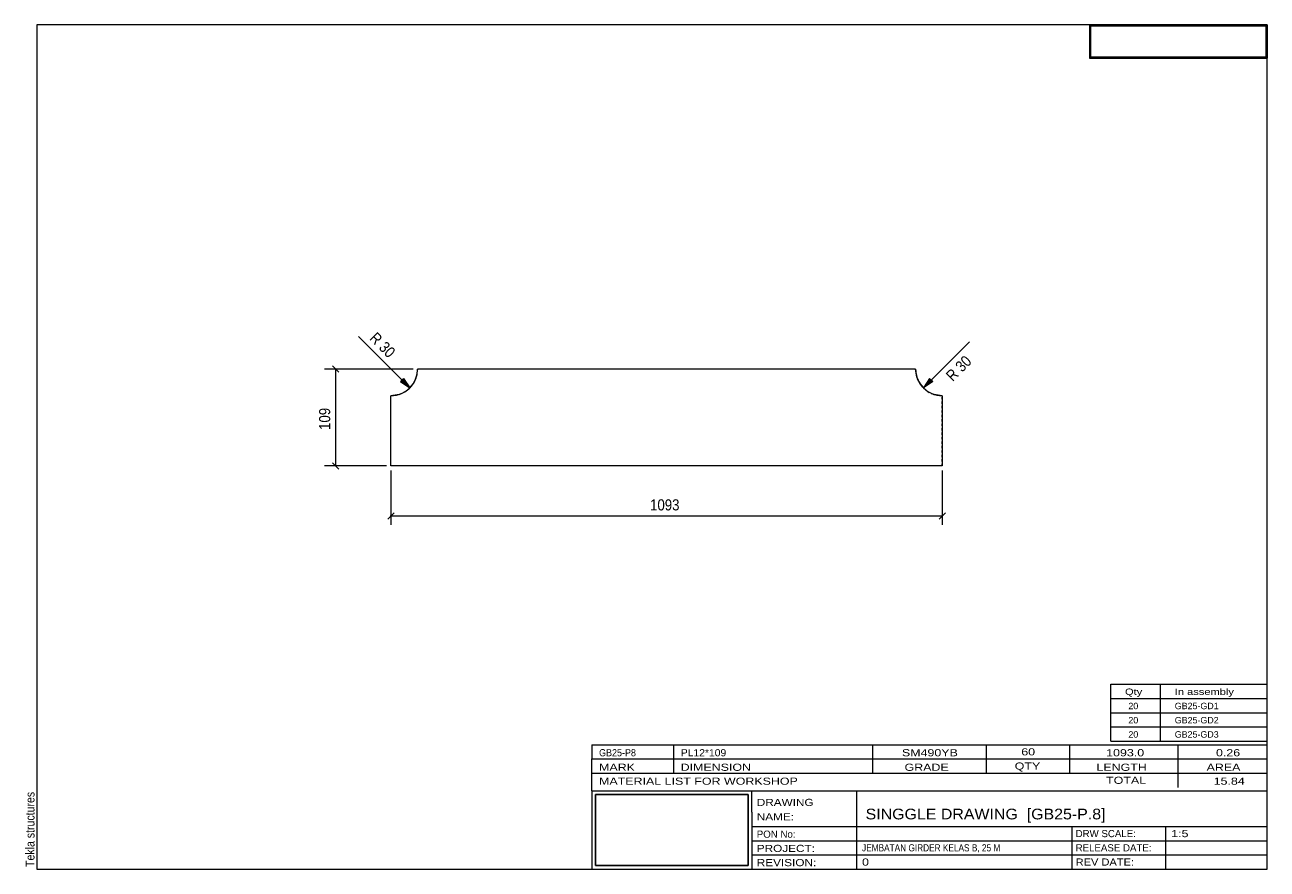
# Model space of a CAD drawing. Header units: millimetres. Extents: x 2 to 282, y 5 to 195.
import ezdxf

# ---------------------------------------------------------------- set-up
doc = ezdxf.new("R2010")
doc.units = ezdxf.units.MM
doc.linetypes.add('XKITLINE00', pattern=[0])
doc.linetypes.add('XKITLINE04', pattern=[3, 0.5, -0.5, 0.5, -0.5, 0.5, -0.5])
for name, color, linetype, lineweight in [('DrawingSheet', 5, 'Continuous', 0), ('OtherObjectType', 1, 'Continuous', 0), ('Part', 2, 'Continuous', 0), ('Z-DIMENSIONS', 1, 'Continuous', 0)]:
    doc.layers.add(name, color=color, linetype=linetype, lineweight=lineweight)
doc.styles.add('ARIAL', font='ARIAL.TTF')
doc.styles.add('ARIAL_NARROW', font='ARIALN.TTF')
picture_1 = doc.add_image_def('image1.jpg', size_in_pixel=(1304, 175))
picture_2 = doc.add_image_def('image2.jpg', size_in_pixel=(188, 71))

# ---------------------------------------------------------------- blocks, each defined once
blk = doc.blocks.new('*A1')
at = {"layer": 'Part', "linetype": 'XKITLINE00', "lineweight": 0}
for p, q in [((90.75, 117.54), (90.46, 115.68)), ((146.75, 117.54), (90.75, 117.54)), ((202.85, 117.54), (146.85, 117.54)), ((203.15, 115.68), (202.85, 117.54)), ((86.61, 111.83), (84.75, 111.54)), ((84.75, 95.74), (84.75, 111.54)), ((208.85, 111.54), (207, 111.83)), ((208.85, 111.54), (208.85, 95.74)), ((146.75, 95.74), (84.75, 95.74)), ((208.85, 95.74), (146.85, 95.74))]:
    blk.add_line(p, q, dxfattribs=at)
at = {"layer": 'Part', "linetype": 'XKITLINE04', "lineweight": 0}
for p, q in [((90.46, 115.68), (90.75, 117.54)), ((202.85, 117.54), (203.15, 115.68)), ((84.75, 111.54), (86.61, 111.83)), ((84.75, 95.74), (84.75, 111.54)), ((207, 111.83), (208.85, 111.54)), ((208.85, 95.74), (208.85, 111.54))]:
    blk.add_line(p, q, dxfattribs=at)
at = {"layer": 'Part', "linetype": 'XKITLINE00', "lineweight": 0}
for centre, start, end in [((84.75, 117.54), 288, 342), ((208.85, 117.54), 198, 252)]:
    blk.add_arc(centre, 6, start, end, dxfattribs=at)
at = {"layer": 'Part', "linetype": 'XKITLINE04', "lineweight": 0}
for centre, start, end in [((84.75, 117.54), 288, 342), ((208.85, 117.54), 198, 252)]:
    blk.add_arc(centre, 6, start, end, dxfattribs=at)
blk = doc.blocks.new('*A2')
at = {"layer": 'DrawingSheet', "linetype": 'XKITLINE00', "lineweight": 0}
for p, q in [((282, 195), (5, 195)), ((5, 195), (5, 5)), ((282, 5), (282, 195)), ((5, 5), (282, 5))]:
    blk.add_line(p, q, dxfattribs=at)
at = {"layer": 'DrawingSheet', "style": 'ARIAL', "width": 0.85}
blk.add_text('Tekla structures', height=2, rotation=90, dxfattribs=at).set_placement((4.5, 5.5))
blk = doc.blocks.new('*A3')
at = {"layer": 'OtherObjectType', "linetype": 'XKITLINE00', "lineweight": 0}
for p, q in [((242, 195), (282, 195)), ((242, 195), (242, 187.5)), ((282, 195), (282, 187.5)), ((242, 187.5), (282, 187.5))]:
    blk.add_line(p, q, dxfattribs=at)
image = blk.add_image(picture_1, insert=(242.25, 187.75), size_in_units=(39.5, 7))
blk = doc.blocks.new('*A4')
at = {"layer": 'OtherObjectType', "linetype": 'XKITLINE00', "lineweight": 0}
for p, q in [((246.8, 43.4), (246.8, 46.6)), ((246.8, 46.6), (282, 46.6)), ((258, 43.4), (258, 46.6)), ((282, 43.4), (282, 46.6)), ((246.8, 43.4), (282, 43.4)), ((246.8, 40.2), (246.8, 43.4)), ((258, 40.2), (258, 43.4)), ((282, 40.2), (282, 43.4)), ((246.8, 40.2), (282, 40.2)), ((246.8, 37), (246.8, 40.2)), ((258, 37), (258, 40.2)), ((282, 37), (282, 40.2)), ((246.8, 37), (282, 37)), ((246.8, 33.8), (246.8, 37)), ((258, 33.8), (258, 37)), ((282, 33.8), (282, 37)), ((246.8, 33.8), (282, 33.8))]:
    blk.add_line(p, q, dxfattribs=at)
at = {"layer": 'OtherObjectType', "style": 'ARIAL_NARROW'}
for s, width, p in [('Qty', 1.513248, (250, 44.2)), ('In assembly', 1.513248, (261.2, 44.2)), ('20', 1.211571, (250.76, 41)), ('GB25-GD1', 1.211571, (261.2, 41)), ('20', 1.211571, (250.76, 37.8)), ('GB25-GD2', 1.211571, (261.2, 37.8)), ('20', 1.211571, (250.76, 34.6)), ('GB25-GD3', 1.211571, (261.2, 34.6))]:
    blk.add_text(s, height=1.44, dxfattribs=dict(at, width=width)).set_placement(p)
blk = doc.blocks.new('*A5')
at = {"layer": 'OtherObjectType', "linetype": 'XKITLINE00', "lineweight": 0}
for p, q in [((130, 33), (282, 33)), ((130, 33), (130, 29.8)), ((130, 33), (282, 33)), ((148.4, 29.8), (148.4, 33)), ((193.2, 29.8), (193.2, 33)), ((218.8, 29.8), (218.8, 33)), ((237.6, 29.8), (237.6, 33)), ((262, 29.8), (262, 33)), ((282, 29.8), (282, 33)), ((130, 29.8), (282, 29.8)), ((130, 29.8), (282, 29.8)), ((130, 26.6), (130, 29.8)), ((148.4, 26.6), (148.4, 29.8)), ((193.2, 26.6), (193.2, 29.8)), ((218.8, 26.6), (218.8, 29.8)), ((237.6, 26.6), (237.6, 29.8)), ((262, 26.6), (262, 29.8)), ((282, 26.6), (282, 29.8)), ((130, 26.6), (282, 26.6)), ((130, 22.6), (130, 26.6)), ((262, 23.4), (262, 26.6)), ((282, 22.6), (282, 26.6)), ((130, 22.6), (130, 5)), ((130, 22.6), (282, 22.6)), ((166, 17.8), (166, 22.6)), ((189.6, 14.6), (189.6, 22.6)), ((282, 17.8), (282, 22.6)), ((166, 17.8), (166, 5)), ((282, 14.6), (282, 17.8)), ((166, 14.6), (282, 14.6)), ((189.6, 5), (189.6, 14.6)), ((238.13, 11.4), (238.13, 14.6)), ((259.2, 5), (259.2, 14.6)), ((282, 11.4), (282, 14.6)), ((166, 11.4), (282, 11.4)), ((238.13, 5), (238.13, 11.4)), ((282, 8.2), (282, 11.4)), ((166, 8.2), (282, 8.2)), ((282, 5), (282, 8.2)), ((130, 5), (282, 5)), ((160, 5), (282, 5))]:
    blk.add_line(p, q, dxfattribs=at)
at = {"layer": 'OtherObjectType', "style": 'ARIAL_NARROW'}
for s, height, width, p in [('GB25-P8', 1.6, 1.100501, (131.6, 30.4)), ('PL12*109', 1.6, 1.270501, (150, 30.4)), ('SM490YB', 1.6, 1.525501, (199.78, 30.4)), ('60', 1.6, 1.525501, (226.65, 30.6)), ('1093.0', 1.6, 1.525501, (245.76, 30.4)), ('0.26', 1.6, 1.525501, (270.48, 30.4)), ('MARK', 1.6, 1.525501, (131.6, 27.13)), ('DIMENSION', 1.6, 1.525501, (149.97, 27.13)), ('GRADE', 1.6, 1.525501, (200.37, 27.13)), ('QTY', 1.6, 1.525501, (225.17, 27.4)), ('LENGTH', 1.6, 1.525501, (243.57, 27.13)), ('AREA', 1.6, 1.525501, (268.37, 27.13)), ('MATERIAL LIST FOR WORKSHOP', 1.6, 1.525501, (131.6, 24)), ('TOTAL', 1.6, 1.525501, (245.74, 24.2)), ('15.84', 1.6, 1.525501, (269.96, 24)), ('DRAWING', 1.6, 1.445, (167.1, 19.22)), ('NAME:', 1.6, 1.445, (167.1, 15.98)), ('SINGGLE DRAWING  [GB25-P.8]', 2.4, 1.304651, (191.6, 16.2)), ('PON No:', 1.6, 1.19, (167.1, 12.07)), ('DRW SCALE:', 1.6, 1.19, (238.88, 12.2)), ('1:5', 1.6, 1.525501, (260.4, 12.2)), ('PROJECT:', 1.6, 1.445, (167.1, 8.87)), ('JEMBATAN GIRDER KELAS B, 25 M', 1.6, 1.015501, (190.8, 9)), ('RELEASE DATE:', 1.6, 1.19, (238.88, 9)), ('REVISION:', 1.6, 1.445, (167.1, 5.67)), ('0', 1.6, 1.525501, (190.8, 5.8)), ('REV DATE:', 1.6, 1.36, (238.88, 5.8))]:
    blk.add_text(s, height=height, dxfattribs=dict(at, width=width)).set_placement(p)
image = blk.add_image(picture_2, insert=(130.8, 5.8), size_in_units=(34.4, 16))
blk = doc.blocks.new('*A6')
at = {"layer": 'Z-DIMENSIONS', "linetype": 'XKITLINE00', "lineweight": 0}
for p, q in [((84.75, 94.74), (84.75, 82.48)), ((208.85, 94.74), (208.85, 82.48)), ((85.46, 85.19), (84.04, 83.77)), ((84.75, 84.48), (208.85, 84.48)), ((209.56, 85.19), (208.14, 83.77))]:
    blk.add_line(p, q, dxfattribs=at)
at = {"layer": 'Z-DIMENSIONS'}
for p in [(84.75, 84.48), (208.85, 84.48)]:
    blk.add_point(p, dxfattribs=at)
at = {"layer": 'Z-DIMENSIONS', "style": 'ARIAL', "width": 0.85}
blk.add_text('1093', height=2.5, dxfattribs=at).set_placement((143.09, 85.73))
blk = doc.blocks.new('*A7')
at = {"layer": 'Z-DIMENSIONS'}
blk.add_hatch(color=256, dxfattribs=at).paths.add_polyline_path([(206.73, 114.71), (204.61, 113.29), (206.02, 115.41)], flags=17)
at = {"layer": 'Z-DIMENSIONS', "linetype": 'XKITLINE00', "lineweight": 0}
for p, q in [((204.61, 113.29), (214.98, 123.66)), ((206.02, 115.41), (204.61, 113.29)), ((206.73, 114.71), (204.61, 113.29)), ((206.02, 115.41), (206.73, 114.71))]:
    blk.add_line(p, q, dxfattribs=at)
blk.add_arc((208.85, 117.54), 6, 180, 270, dxfattribs=at)
at = {"layer": 'Z-DIMENSIONS', "style": 'ARIAL', "width": 0.85}
blk.add_text('R 30', height=2.5, rotation=45.0001, dxfattribs=at).set_placement((211.23, 114.61))
blk = doc.blocks.new('*A8')
at = {"layer": 'Z-DIMENSIONS'}
blk.add_hatch(color=256, dxfattribs=at).paths.add_polyline_path([(87.58, 115.41), (88.99, 113.29), (86.87, 114.71)], flags=17)
at = {"layer": 'Z-DIMENSIONS', "linetype": 'XKITLINE00', "lineweight": 0}
for p, q in [((88.99, 113.29), (77.45, 124.84)), ((86.87, 114.71), (87.58, 115.41)), ((86.87, 114.71), (88.99, 113.29)), ((87.58, 115.41), (88.99, 113.29))]:
    blk.add_line(p, q, dxfattribs=at)
blk.add_arc((84.75, 117.54), 6, 270, 0, dxfattribs=at)
at = {"layer": 'Z-DIMENSIONS', "style": 'ARIAL', "width": 0.85}
blk.add_text('R 30', height=2.5, rotation=-45.0001, dxfattribs=at).set_placement((79.76, 124.3))
blk = doc.blocks.new('*A9')
at = {"layer": 'Z-DIMENSIONS', "linetype": 'XKITLINE00', "lineweight": 0}
for p, q in [((89.75, 117.54), (69.82, 117.54)), ((71.61, 118.24), (73.02, 116.83)), ((72.32, 95.74), (72.32, 117.54)), ((83.75, 95.74), (69.82, 95.74)), ((71.61, 96.44), (73.02, 95.03))]:
    blk.add_line(p, q, dxfattribs=at)
at = {"layer": 'Z-DIMENSIONS'}
for p in [(72.32, 117.54), (72.32, 95.74)]:
    blk.add_point(p, dxfattribs=at)
at = {"layer": 'Z-DIMENSIONS', "style": 'ARIAL', "width": 0.85}
blk.add_text('109', height=2.5, rotation=90.0002, dxfattribs=at).set_placement((71.07, 103.85))

msp = doc.modelspace()

# ---------------------------------------------------------------- block references
at = {"lineweight": 0}
for name in ['*A2', '*A3', '*A8', '*A7', '*A9', '*A1', '*A6', '*A4', '*A5']:
    msp.add_blockref(name, (0, 0), dxfattribs=at)

doc.saveas('drawing.dxf')
